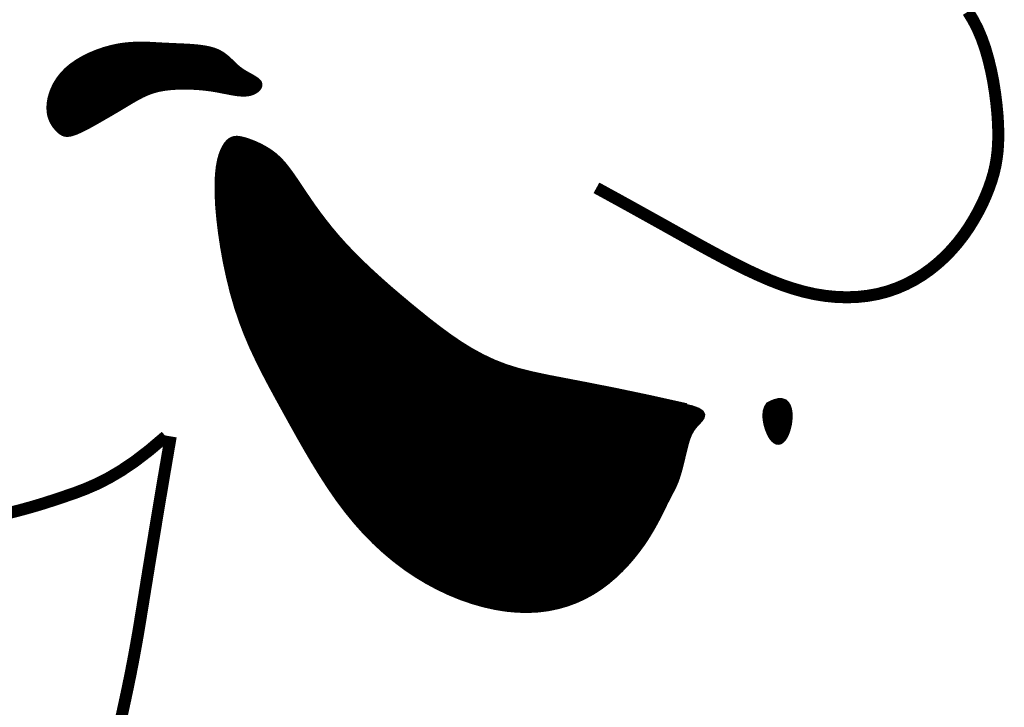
# Model space of a CAD drawing. Header units: feet. Extents: x 56.7 to 65.2, y 29.1 to 40.1.
# Tile 161 of 172: x 63.745 to 63.934, y 30.959 to 31.09. Entities that reach past the tile are written whole.
import ezdxf

# ---------------------------------------------------------------- set-up
doc = ezdxf.new("R2010")
doc.units = ezdxf.units.FT
doc.header["$LTSCALE"] = 16
doc.header["$MEASUREMENT"] = 0
doc.layers.add('FACE', color=160, linetype='CONTINUOUS')

msp = doc.modelspace()

# ---------------------------------------------------------------- hatches: boundary and pattern name
at = {"layer": 'FACE', "linetype": 'Continuous'}
h = msp.add_hatch(dxfattribs=at)
h.set_pattern_fill('NET3', color=5, scale=0.001151, style=0)
h.set_pattern_definition([(360, (61.8829134, 28.36571762), (4e-20, 0.000143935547), []), (60, (61.8829134, 28.36571762), (-0.00012465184, 7.19677734e-05), []), (120, (61.8829134, 28.36571762), (-0.00012465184, -7.19677734e-05), [])])
h.paths.add_polyline_path([(63.88871, 31.01678), (63.88975, 31.01729), (63.89062, 31.01753), (63.89132, 31.01753), (63.89187, 31.01734), (63.89228, 31.01697), (63.89258, 31.01647), (63.89277, 31.01587), (63.89287, 31.0152), (63.8929, 31.01448), (63.89285, 31.01375), (63.89275, 31.01302), (63.89259, 31.01232), (63.89239, 31.01165), (63.89215, 31.01105), (63.89188, 31.01053), (63.89158, 31.0101), (63.89127, 31.0098), (63.89095, 31.00962), (63.89062, 31.00956), (63.89029, 31.00961), (63.88996, 31.00979), (63.88963, 31.01009), (63.8893, 31.0105), (63.88899, 31.01104), (63.8887, 31.01168), (63.88844, 31.01241), (63.88823, 31.0132), (63.8881, 31.014), (63.88806, 31.01479), (63.88814, 31.01554), (63.88835, 31.01622)])
h.paths.add_polyline_path([(63.75284, 31.06936), (63.75253, 31.06969), (63.75222, 31.07006), (63.75192, 31.07049), (63.75164, 31.07098), (63.75141, 31.07152), (63.75122, 31.07213), (63.7511, 31.07281), (63.75106, 31.07356), (63.7511, 31.07439), (63.75124, 31.07527), (63.75149, 31.07619), (63.75184, 31.07714), (63.75231, 31.0781), (63.75289, 31.07904), (63.75361, 31.07996), (63.75445, 31.08084), (63.75542, 31.08166), (63.75651, 31.08241), (63.75769, 31.0831), (63.75893, 31.08371), (63.76022, 31.08425), (63.76154, 31.08471), (63.76285, 31.08508), (63.76414, 31.08537), (63.7654, 31.08557), (63.76661, 31.08569), (63.7678, 31.08575), (63.76897, 31.08576), (63.77014, 31.08573), (63.77131, 31.08567), (63.77248, 31.0856), (63.77368, 31.08554), (63.77491, 31.08549), (63.77614, 31.08543), (63.77737, 31.08538), (63.77857, 31.0853), (63.77973, 31.08519), (63.78082, 31.08504), (63.78183, 31.08484), (63.78274, 31.08457), (63.78353, 31.08424), (63.78422, 31.08384), (63.78483, 31.08339), (63.78539, 31.08292), (63.7859, 31.08243), (63.7864, 31.08194), (63.7869, 31.08146), (63.78743, 31.08102), (63.78799, 31.08062), (63.78858, 31.08025), (63.78917, 31.07992), (63.78973, 31.07961), (63.79025, 31.07931), (63.7907, 31.07902), (63.79106, 31.07873), (63.79131, 31.07844), (63.79143, 31.07813), (63.79142, 31.07781), (63.7913, 31.0775), (63.79109, 31.0772), (63.79079, 31.07693), (63.79042, 31.07668), (63.79, 31.07648), (63.78953, 31.07633), (63.78903, 31.07624), (63.78851, 31.0762), (63.78796, 31.07621), (63.78739, 31.07625), (63.78681, 31.07633), (63.78621, 31.07642), (63.78561, 31.07653), (63.78501, 31.07665), (63.7844, 31.07677), (63.78378, 31.07689), (63.78315, 31.07701), (63.7825, 31.07712), (63.78182, 31.07722), (63.78109, 31.07731), (63.78033, 31.07739), (63.77951, 31.07746), (63.77863, 31.07751), (63.77771, 31.07754), (63.77675, 31.07755), (63.77578, 31.07753), (63.77481, 31.07748), (63.77385, 31.07739), (63.77291, 31.07726), (63.77202, 31.07709), (63.77118, 31.07687), (63.77038, 31.07661), (63.76964, 31.07631), (63.76893, 31.07598), (63.76825, 31.07563), (63.7676, 31.07527), (63.76697, 31.07491), (63.76636, 31.07454), (63.76576, 31.07418), (63.76516, 31.07382), (63.76456, 31.07347), (63.76396, 31.07311), (63.76334, 31.07274), (63.7627, 31.07237), (63.76204, 31.07199), (63.76135, 31.07159), (63.76063, 31.07117), (63.75988, 31.07075), (63.75913, 31.07033), (63.75839, 31.06992), (63.75766, 31.06955), (63.75697, 31.06922), (63.75633, 31.06893), (63.75575, 31.06872), (63.75524, 31.06857), (63.75479, 31.0685), (63.7544, 31.06849), (63.75405, 31.06855), (63.75373, 31.06867), (63.75343, 31.06885), (63.75313, 31.06908)])
edge = h.paths.add_edge_path()
edge.add_line((63.8731, 31.01655), (63.8658, 31.01817))
edge.add_line((63.8658, 31.01817), (63.85965, 31.01946))
edge.add_line((63.85965, 31.01946), (63.8545, 31.02048))
edge.add_line((63.8545, 31.02048), (63.85019, 31.02131))
edge.add_line((63.85019, 31.02131), (63.84659, 31.022))
edge.add_line((63.84659, 31.022), (63.84353, 31.02265))
edge.add_line((63.84353, 31.02265), (63.84088, 31.02331))
edge.add_line((63.84088, 31.02331), (63.83847, 31.02406))
edge.add_line((63.83847, 31.02406), (63.83618, 31.02495))
edge.add_line((63.83618, 31.02495), (63.83398, 31.02599))
edge.add_line((63.83398, 31.02599), (63.83185, 31.02715))
edge.add_line((63.83185, 31.02715), (63.82978, 31.02843))
edge.add_line((63.82978, 31.02843), (63.82777, 31.0298))
edge.add_line((63.82777, 31.0298), (63.82579, 31.03125))
edge.add_line((63.82579, 31.03125), (63.82383, 31.03276))
edge.add_line((63.82383, 31.03276), (63.82189, 31.03432))
edge.add_line((63.82189, 31.03432), (63.81995, 31.03591))
edge.add_line((63.81995, 31.03591), (63.81803, 31.03752))
edge.add_line((63.81803, 31.03752), (63.81613, 31.03914))
edge.add_line((63.81613, 31.03914), (63.81429, 31.04078))
edge.add_line((63.81429, 31.04078), (63.8125, 31.04241))
edge.add_line((63.8125, 31.04241), (63.81079, 31.04404))
edge.add_line((63.81079, 31.04404), (63.80917, 31.04565))
edge.add_line((63.80917, 31.04565), (63.80766, 31.04724))
edge.add_line((63.80766, 31.04724), (63.80626, 31.0488))
edge.add_line((63.80626, 31.0488), (63.80498, 31.05032))
edge.add_line((63.80498, 31.05032), (63.8038, 31.0518))
edge.add_line((63.8038, 31.0518), (63.80272, 31.05322))
edge.add_line((63.80272, 31.05322), (63.80173, 31.05458))
edge.add_line((63.80173, 31.05458), (63.80083, 31.05588))
edge.add_line((63.80083, 31.05588), (63.8, 31.0571))
edge.add_line((63.8, 31.0571), (63.79924, 31.05823))
edge.add_line((63.79924, 31.05823), (63.79854, 31.05928))
edge.add_line((63.79854, 31.05928), (63.79789, 31.06024))
edge.add_line((63.79789, 31.06024), (63.79727, 31.06112))
edge.add_line((63.79727, 31.06112), (63.79667, 31.06193))
edge.add_line((63.79667, 31.06193), (63.79608, 31.06267))
edge.add_line((63.79608, 31.06267), (63.79549, 31.06334))
edge.add_line((63.79549, 31.06334), (63.79487, 31.06396))
edge.add_line((63.79487, 31.06396), (63.79423, 31.06453))
edge.add_line((63.79423, 31.06453), (63.79354, 31.06506))
edge.add_line((63.79354, 31.06506), (63.79282, 31.06553))
edge.add_line((63.79282, 31.06553), (63.79208, 31.06596))
edge.add_line((63.79208, 31.06596), (63.79134, 31.06635))
edge.add_line((63.79134, 31.06635), (63.7906, 31.06669))
edge.add_line((63.7906, 31.06669), (63.78988, 31.06699))
edge.add_line((63.78988, 31.06699), (63.7892, 31.06724))
edge.add_line((63.7892, 31.06724), (63.78857, 31.06744))
edge.add_line((63.78857, 31.06744), (63.78799, 31.0676))
edge.add_line((63.78799, 31.0676), (63.78747, 31.0677))
edge.add_line((63.78747, 31.0677), (63.78699, 31.06774))
edge.add_line((63.78699, 31.06774), (63.78655, 31.0677))
edge.add_line((63.78655, 31.0677), (63.78614, 31.06758))
edge.add_line((63.78614, 31.06758), (63.78575, 31.06737))
edge.add_line((63.78575, 31.06737), (63.78538, 31.06706))
edge.add_line((63.78538, 31.06706), (63.78501, 31.06663))
edge.add_line((63.78501, 31.06663), (63.78465, 31.06608))
edge.add_line((63.78465, 31.06608), (63.7843, 31.06539))
edge.add_line((63.7843, 31.06539), (63.78398, 31.06454))
edge.add_line((63.78398, 31.06454), (63.7837, 31.0635))
edge.add_line((63.7837, 31.0635), (63.78347, 31.06225))
edge.add_line((63.78347, 31.06225), (63.78331, 31.06079))
edge.add_line((63.78331, 31.06079), (63.78323, 31.05907))
edge.add_line((63.78323, 31.05907), (63.78324, 31.05709))
edge.add_line((63.78324, 31.05709), (63.78335, 31.05483))
edge.add_line((63.78335, 31.05483), (63.78357, 31.05234))
edge.add_line((63.78357, 31.05234), (63.78389, 31.04967))
edge.add_line((63.78389, 31.04967), (63.78431, 31.04687))
edge.add_line((63.78431, 31.04687), (63.78483, 31.04399))
edge.add_line((63.78483, 31.04399), (63.78545, 31.04109))
edge.add_line((63.78545, 31.04109), (63.78616, 31.03822))
edge.add_line((63.78616, 31.03822), (63.78697, 31.03543))
edge.add_line((63.78697, 31.03543), (63.78786, 31.03277))
edge.add_line((63.78786, 31.03277), (63.78884, 31.03021))
edge.add_line((63.78884, 31.03021), (63.78989, 31.02775))
edge.add_line((63.78989, 31.02775), (63.79102, 31.02535))
edge.add_line((63.79102, 31.02535), (63.7922, 31.02298))
edge.add_line((63.7922, 31.02298), (63.79343, 31.02063))
edge.add_line((63.79343, 31.02063), (63.79471, 31.01827))
edge.add_line((63.79471, 31.01827), (63.79603, 31.01587))
edge.add_line((63.79603, 31.01587), (63.79738, 31.01342))
edge.add_line((63.79738, 31.01342), (63.79877, 31.01093))
edge.add_line((63.79877, 31.01093), (63.80019, 31.00843))
edge.add_line((63.80019, 31.00843), (63.80166, 31.00593))
edge.add_line((63.80166, 31.00593), (63.80317, 31.00347))
edge.add_line((63.80317, 31.00347), (63.80473, 31.00105))
edge.add_line((63.80473, 31.00105), (63.80634, 30.99872))
edge.add_line((63.80634, 30.99872), (63.80801, 30.99648))
edge.add_line((63.80801, 30.99648), (63.80974, 30.99436))
edge.add_line((63.80974, 30.99436), (63.81152, 30.99236))
edge.add_line((63.81152, 30.99236), (63.81337, 30.99048))
edge.add_line((63.81337, 30.99048), (63.81527, 30.98872))
edge.add_line((63.81527, 30.98872), (63.81722, 30.98709))
edge.add_line((63.81722, 30.98709), (63.81922, 30.98557))
edge.add_line((63.81922, 30.98557), (63.82127, 30.98418))
edge.add_line((63.82127, 30.98418), (63.82337, 30.98291))
edge.add_line((63.82337, 30.98291), (63.82552, 30.98176))
edge.add_line((63.82552, 30.98176), (63.82769, 30.98073))
edge.add_line((63.82769, 30.98073), (63.82989, 30.97983))
edge.add_line((63.82989, 30.97983), (63.83209, 30.97907))
edge.add_line((63.83209, 30.97907), (63.83428, 30.97844))
edge.add_line((63.83428, 30.97844), (63.83645, 30.97796))
edge.add_line((63.83645, 30.97796), (63.83859, 30.97761))
edge.add_line((63.83859, 30.97761), (63.84068, 30.97742))
edge.add_line((63.84068, 30.97742), (63.84271, 30.97737))
edge.add_line((63.84271, 30.97737), (63.84467, 30.97747))
edge.add_line((63.84467, 30.97747), (63.84658, 30.97771))
edge.add_line((63.84658, 30.97771), (63.84841, 30.97809))
edge.add_line((63.84841, 30.97809), (63.85018, 30.97859))
edge.add_line((63.85018, 30.97859), (63.85188, 30.97922))
edge.add_line((63.85188, 30.97922), (63.85351, 30.97997))
edge.add_line((63.85351, 30.97997), (63.85506, 30.98082))
edge.add_line((63.85506, 30.98082), (63.85654, 30.98178))
edge.add_line((63.85654, 30.98178), (63.85794, 30.98283))
edge.add_line((63.85794, 30.98283), (63.85926, 30.98395))
edge.add_line((63.85926, 30.98395), (63.8605, 30.98513))
edge.add_line((63.8605, 30.98513), (63.86165, 30.98634))
edge.add_line((63.86165, 30.98634), (63.86272, 30.98758))
edge.add_line((63.86272, 30.98758), (63.8637, 30.98882))
edge.add_line((63.8637, 30.98882), (63.8646, 30.99004))
edge.add_line((63.8646, 30.99004), (63.8654, 30.99124))
edge.add_line((63.8654, 30.99124), (63.86612, 30.9924))
edge.add_line((63.86612, 30.9924), (63.86676, 30.99351))
edge.add_line((63.86676, 30.99351), (63.86734, 30.99457))
edge.add_line((63.86734, 30.99457), (63.86786, 30.99557))
edge.add_line((63.86786, 30.99557), (63.86832, 30.9965))
edge.add_line((63.86832, 30.9965), (63.86874, 30.99736))
edge.add_line((63.86874, 30.99736), (63.86912, 30.99813))
edge.add_line((63.86912, 30.99813), (63.86947, 30.99881))
edge.add_line((63.86947, 30.99881), (63.86979, 30.99943))
edge.add_line((63.86979, 30.99943), (63.87008, 30.99999))
edge.add_line((63.87008, 30.99999), (63.87036, 31.00052))
edge.add_line((63.87036, 31.00052), (63.87062, 31.00104))
edge.add_line((63.87062, 31.00104), (63.87086, 31.00157))
edge.add_line((63.87086, 31.00157), (63.87109, 31.00212))
edge.add_line((63.87109, 31.00212), (63.87131, 31.00272))
edge.add_line((63.87131, 31.00272), (63.87152, 31.00338))
edge.add_line((63.87152, 31.00338), (63.87173, 31.00409))
edge.add_line((63.87173, 31.00409), (63.87193, 31.00484))
edge.add_line((63.87193, 31.00484), (63.87212, 31.00561))
edge.add_line((63.87212, 31.00561), (63.87231, 31.00638))
edge.add_line((63.87231, 31.00638), (63.87249, 31.00715))
edge.add_line((63.87249, 31.00715), (63.87267, 31.0079))
edge.add_line((63.87267, 31.0079), (63.87285, 31.00861))
edge.add_line((63.87285, 31.00861), (63.87302, 31.00927))
edge.add_line((63.87302, 31.00927), (63.8732, 31.00988))
edge.add_line((63.8732, 31.00988), (63.87339, 31.01046))
edge.add_line((63.87339, 31.01046), (63.87361, 31.011))
edge.add_line((63.87361, 31.011), (63.87386, 31.01151))
edge.add_line((63.87386, 31.01151), (63.87415, 31.01201))
edge.add_line((63.87415, 31.01201), (63.87449, 31.01249))
edge.add_line((63.87449, 31.01249), (63.8749, 31.01296))
edge.add_line((63.8749, 31.01296), (63.87535, 31.01344))
edge.add_line((63.87535, 31.01344), (63.87578, 31.01391))
edge.add_line((63.87578, 31.01391), (63.87608, 31.01438))
edge.add_line((63.87608, 31.01438), (63.87616, 31.01484))
edge.add_line((63.87616, 31.01484), (63.87592, 31.01529))
edge.add_line((63.87592, 31.01529), (63.87527, 31.01573))
edge.add_line((63.87527, 31.01573), (63.87411, 31.01615))
edge.add_line((63.87411, 31.01615), (63.87234, 31.01656))

# ---------------------------------------------------------------- linework, layer by layer
at = {"layer": 'FACE', "color": 5}
for points, const_width in [([(63.92693, 31.09198), (63.92789, 31.09041), (63.92876, 31.08873), (63.92953, 31.08692), (63.93022, 31.08498), (63.93081, 31.08293), (63.93132, 31.08082), (63.93175, 31.07868), (63.93209, 31.07654), (63.93236, 31.07444), (63.93256, 31.07241), (63.93268, 31.07049), (63.93273, 31.0687), (63.9327, 31.06703), (63.93261, 31.06545), (63.93243, 31.06395), (63.93218, 31.0625), (63.93185, 31.06107), (63.93143, 31.05965), (63.93093, 31.05822), (63.93034, 31.05674), (63.92967, 31.05524), (63.9289, 31.05372), (63.92805, 31.05221), (63.92712, 31.0507), (63.9261, 31.04922), (63.92499, 31.04778), (63.9238, 31.0464), (63.92252, 31.04507), (63.92116, 31.04383), (63.91972, 31.04266), (63.91821, 31.04159), (63.91662, 31.04062), (63.91496, 31.03976), (63.91324, 31.03902), (63.91145, 31.03841), (63.90961, 31.03793), (63.9077, 31.03759), (63.90575, 31.03738), (63.90375, 31.03731), (63.90172, 31.03738), (63.89965, 31.03758), (63.89756, 31.03792), (63.89545, 31.0384), (63.89332, 31.03901), (63.89118, 31.03974), (63.88902, 31.04058), (63.88686, 31.04152), (63.88469, 31.04253), (63.88251, 31.04361), (63.88033, 31.04474), (63.87814, 31.04591), (63.87595, 31.0471), (63.8737, 31.04835), (63.87134, 31.04967), (63.86881, 31.05109), (63.86604, 31.05263), (63.863, 31.05432), (63.85961, 31.05619), (63.85583, 31.05826)], 0.0023), ([(63.8731, 31.01655), (63.8658, 31.01817), (63.85965, 31.01946), (63.8545, 31.02048), (63.85019, 31.02131), (63.84659, 31.022), (63.84353, 31.02265), (63.84088, 31.02331), (63.83847, 31.02406), (63.83618, 31.02495), (63.83398, 31.02599), (63.83185, 31.02715), (63.82978, 31.02843), (63.82777, 31.0298), (63.82579, 31.03125), (63.82383, 31.03276), (63.82189, 31.03432), (63.81995, 31.03591), (63.81803, 31.03752), (63.81613, 31.03914), (63.81429, 31.04078), (63.8125, 31.04241), (63.81079, 31.04404), (63.80917, 31.04565), (63.80766, 31.04724), (63.80626, 31.0488), (63.80498, 31.05032), (63.8038, 31.0518), (63.80272, 31.05322), (63.80173, 31.05458), (63.80083, 31.05588), (63.8, 31.0571), (63.79924, 31.05823), (63.79854, 31.05928), (63.79789, 31.06024), (63.79727, 31.06112), (63.79667, 31.06193), (63.79608, 31.06267), (63.79549, 31.06334), (63.79487, 31.06396), (63.79423, 31.06453), (63.79354, 31.06506), (63.79282, 31.06553), (63.79208, 31.06596), (63.79134, 31.06635), (63.7906, 31.06669), (63.78988, 31.06699), (63.7892, 31.06724), (63.78857, 31.06744), (63.78799, 31.0676), (63.78747, 31.0677), (63.78699, 31.06774), (63.78655, 31.0677), (63.78614, 31.06758), (63.78575, 31.06737), (63.78538, 31.06706), (63.78501, 31.06663), (63.78465, 31.06608), (63.7843, 31.06539), (63.78398, 31.06454), (63.7837, 31.0635), (63.78347, 31.06225), (63.78331, 31.06079), (63.78323, 31.05907), (63.78324, 31.05709), (63.78335, 31.05483), (63.78357, 31.05234), (63.78389, 31.04967), (63.78431, 31.04687), (63.78483, 31.04399), (63.78545, 31.04109), (63.78616, 31.03822), (63.78697, 31.03543), (63.78786, 31.03277), (63.78884, 31.03021), (63.78989, 31.02775), (63.79102, 31.02535), (63.7922, 31.02298), (63.79343, 31.02063), (63.79471, 31.01827), (63.79603, 31.01587), (63.79738, 31.01342), (63.79877, 31.01093), (63.80019, 31.00843), (63.80166, 31.00593), (63.80317, 31.00347), (63.80473, 31.00105), (63.80634, 30.99872), (63.80801, 30.99648), (63.80974, 30.99436), (63.81152, 30.99236), (63.81337, 30.99048), (63.81527, 30.98872), (63.81722, 30.98709), (63.81922, 30.98557), (63.82127, 30.98418), (63.82337, 30.98291), (63.82552, 30.98176), (63.82769, 30.98073), (63.82989, 30.97983), (63.83209, 30.97907), (63.83428, 30.97844), (63.83645, 30.97796), (63.83859, 30.97761), (63.84068, 30.97742), (63.84271, 30.97737), (63.84467, 30.97747), (63.84658, 30.97771), (63.84841, 30.97809), (63.85018, 30.97859), (63.85188, 30.97922), (63.85351, 30.97997), (63.85506, 30.98082), (63.85654, 30.98178), (63.85794, 30.98283), (63.85926, 30.98395), (63.8605, 30.98513), (63.86165, 30.98634), (63.86272, 30.98758), (63.8637, 30.98882), (63.8646, 30.99004), (63.8654, 30.99124), (63.86612, 30.9924), (63.86676, 30.99351), (63.86734, 30.99457), (63.86786, 30.99557), (63.86832, 30.9965), (63.86874, 30.99736), (63.86912, 30.99813), (63.86947, 30.99881), (63.86979, 30.99943), (63.87008, 30.99999), (63.87036, 31.00052), (63.87062, 31.00104), (63.87086, 31.00157), (63.87109, 31.00212), (63.87131, 31.00272), (63.87152, 31.00338), (63.87173, 31.00409), (63.87193, 31.00484), (63.87212, 31.00561), (63.87231, 31.00638), (63.87249, 31.00715), (63.87267, 31.0079), (63.87285, 31.00861), (63.87302, 31.00927), (63.8732, 31.00988), (63.87339, 31.01046), (63.87361, 31.011), (63.87386, 31.01151), (63.87415, 31.01201), (63.87449, 31.01249), (63.8749, 31.01296), (63.87535, 31.01344), (63.87578, 31.01391), (63.87608, 31.01438), (63.87616, 31.01484), (63.87592, 31.01529), (63.87527, 31.01573), (63.87411, 31.01615), (63.87234, 31.01656)], 0.000969), ([(63.88871, 31.01678), (63.88975, 31.01729), (63.89062, 31.01753), (63.89132, 31.01753), (63.89187, 31.01734), (63.89228, 31.01697), (63.89258, 31.01647), (63.89277, 31.01587), (63.89287, 31.0152), (63.8929, 31.01448), (63.89285, 31.01375), (63.89275, 31.01302), (63.89259, 31.01232), (63.89239, 31.01165), (63.89215, 31.01105), (63.89188, 31.01053), (63.89158, 31.0101), (63.89127, 31.0098), (63.89095, 31.00962), (63.89062, 31.00956), (63.89029, 31.00961), (63.88996, 31.00979), (63.88963, 31.01009), (63.8893, 31.0105), (63.88899, 31.01104), (63.8887, 31.01168), (63.88844, 31.01241), (63.88823, 31.0132), (63.8881, 31.014), (63.88806, 31.01479), (63.88814, 31.01554), (63.88835, 31.01622), (63.88871, 31.01678)], 0.000969), ([(63.74364, 30.99608), (63.74591, 30.99667), (63.74806, 30.99727), (63.75012, 30.99789), (63.75212, 30.99854), (63.75409, 30.9992), (63.75607, 30.99988), (63.75809, 31.00065), (63.76021, 31.00157), (63.76244, 31.0027), (63.76484, 31.00411), (63.76744, 31.00586), (63.77028, 31.00804), (63.7734, 31.01069)], 0.0023), ([(63.77437, 31.01069), (63.77303, 31.00287), (63.77189, 30.99607), (63.77092, 30.99019), (63.77009, 30.98511), (63.76938, 30.98071), (63.76876, 30.97689), (63.76821, 30.97352), (63.76768, 30.97051), (63.76717, 30.96774), (63.76667, 30.96517), (63.76618, 30.96277), (63.7657, 30.96051), (63.76523, 30.95835), (63.76477, 30.95626)], 0.0023)]:
    msp.add_lwpolyline(points, dxfattribs=dict(at, const_width=const_width))
at = {"layer": 'FACE', "color": 5, "const_width": 0.000969}
msp.add_lwpolyline([(63.75284, 31.06936), (63.75253, 31.06969), (63.75222, 31.07006), (63.75192, 31.07049), (63.75164, 31.07098), (63.75141, 31.07152), (63.75122, 31.07213), (63.7511, 31.07281), (63.75106, 31.07356), (63.7511, 31.07439), (63.75124, 31.07527), (63.75149, 31.07619), (63.75184, 31.07714), (63.75231, 31.0781), (63.75289, 31.07904), (63.75361, 31.07996), (63.75445, 31.08084), (63.75542, 31.08166), (63.75651, 31.08241), (63.75769, 31.0831), (63.75893, 31.08371), (63.76022, 31.08425), (63.76154, 31.08471), (63.76285, 31.08508), (63.76414, 31.08537), (63.7654, 31.08557), (63.76661, 31.08569), (63.7678, 31.08575), (63.76897, 31.08576), (63.77014, 31.08573), (63.77131, 31.08567), (63.77248, 31.0856), (63.77368, 31.08554), (63.77491, 31.08549), (63.77614, 31.08543), (63.77737, 31.08538), (63.77857, 31.0853), (63.77973, 31.08519), (63.78082, 31.08504), (63.78183, 31.08484), (63.78274, 31.08457), (63.78353, 31.08424), (63.78422, 31.08384), (63.78483, 31.08339), (63.78539, 31.08292), (63.7859, 31.08243), (63.7864, 31.08194), (63.7869, 31.08146), (63.78743, 31.08102), (63.78799, 31.08062), (63.78858, 31.08025), (63.78917, 31.07992), (63.78973, 31.07961), (63.79025, 31.07931), (63.7907, 31.07902), (63.79106, 31.07873), (63.79131, 31.07844), (63.79143, 31.07813), (63.79142, 31.07781), (63.7913, 31.0775), (63.79109, 31.0772), (63.79079, 31.07693), (63.79042, 31.07668), (63.79, 31.07648), (63.78953, 31.07633), (63.78903, 31.07624), (63.78851, 31.0762), (63.78796, 31.07621), (63.78739, 31.07625), (63.78681, 31.07633), (63.78621, 31.07642), (63.78561, 31.07653), (63.78501, 31.07665), (63.7844, 31.07677), (63.78378, 31.07689), (63.78315, 31.07701), (63.7825, 31.07712), (63.78182, 31.07722), (63.78109, 31.07731), (63.78033, 31.07739), (63.77951, 31.07746), (63.77863, 31.07751), (63.77771, 31.07754), (63.77675, 31.07755), (63.77578, 31.07753), (63.77481, 31.07748), (63.77385, 31.07739), (63.77291, 31.07726), (63.77202, 31.07709), (63.77118, 31.07687), (63.77038, 31.07661), (63.76964, 31.07631), (63.76893, 31.07598), (63.76825, 31.07563), (63.7676, 31.07527), (63.76697, 31.07491), (63.76636, 31.07454), (63.76576, 31.07418), (63.76516, 31.07382), (63.76456, 31.07347), (63.76396, 31.07311), (63.76334, 31.07274), (63.7627, 31.07237), (63.76204, 31.07199), (63.76135, 31.07159), (63.76063, 31.07117), (63.75988, 31.07075), (63.75913, 31.07033), (63.75839, 31.06992), (63.75766, 31.06955), (63.75697, 31.06922), (63.75633, 31.06893), (63.75575, 31.06872), (63.75524, 31.06857), (63.75479, 31.0685), (63.7544, 31.06849), (63.75405, 31.06855), (63.75373, 31.06867), (63.75343, 31.06885), (63.75313, 31.06908)], close=True, dxfattribs=at)

doc.saveas('drawing.dxf')
